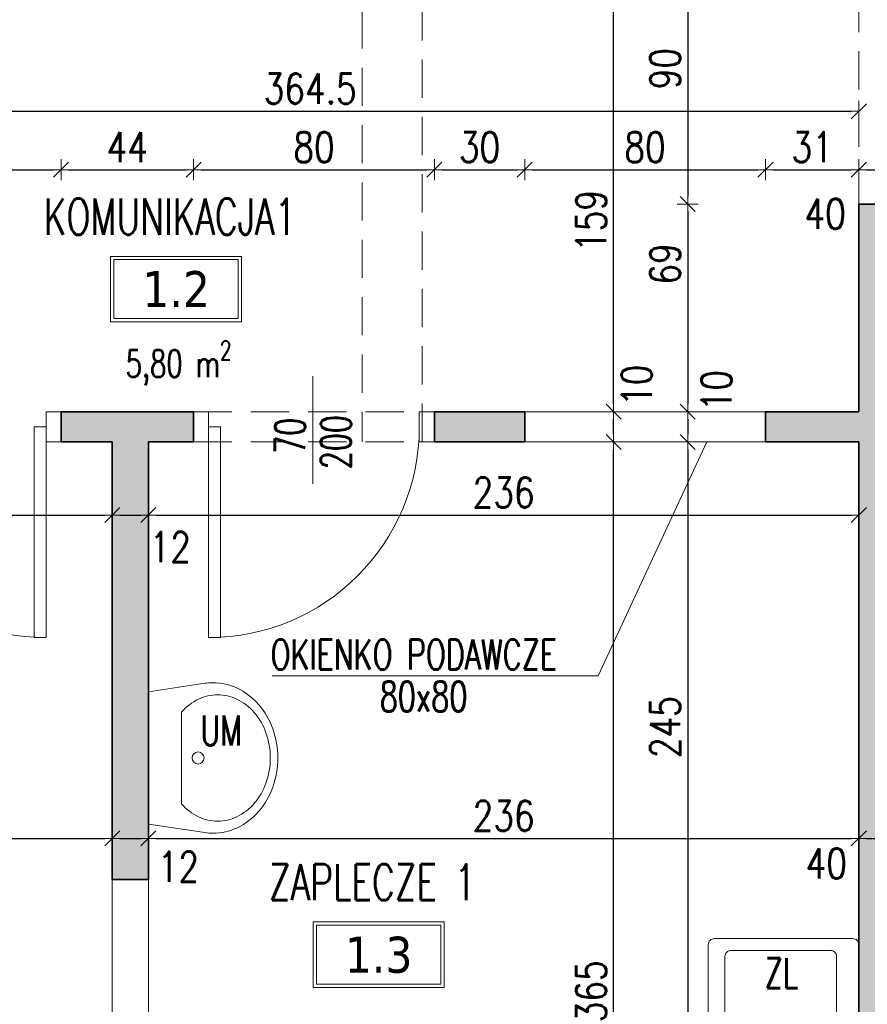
# Model space of a CAD drawing. Header units: millimetres. Extents: x 14400 to 93787, y -21104 to 39413.
# Tile 161 of 256: x 29389 to 29670, y 7123 to 7450. Entities that reach past the tile are written whole.
import ezdxf
from ezdxf.enums import TextEntityAlignment as Align

# ---------------------------------------------------------------- set-up
doc = ezdxf.new("R2010")
doc.units = ezdxf.units.MM
doc.linetypes.add('HIDDEN', pattern=[9.525, 6.35, -3.175])
for name, color, linetype, lineweight in [('!MODUS_ARMATURA', 6, 'Continuous', 9), ('!MODUS_HATCH_ŚCIANA', 254, 'Continuous', 9), ('__MODUS_ŚCIANY', 2, 'Continuous', 35), ('Cienka', 3, 'Continuous', 9), ('Drzwi', 1, 'Continuous', 15), ('Opis', 8, 'Continuous', 13), ('Opis_pom', 9, 'Continuous', 18), ('Widok', 1, 'Continuous', 15), ('WYMIAROWANIE', 1, 'Continuous', 18)]:
    doc.layers.add(name, color=color, linetype=linetype, lineweight=lineweight)
doc.styles.add('ARCHETYP', font='romans.shx', dxfattribs={"height": 15})
doc.styles.add('ARIAL', font='tahoma.ttf')
doc.styles.add('TXT', font='simplex.shx', dxfattribs={"width": 0.8})
doc.dimstyles.new('DIM50', dxfattribs={"dimscale": 5, "dimtxt": 2, "dimasz": 0.5, "dimexe": 0, "dimexo": 0, "dimgap": 0.5, "dimtad": 1, "dimdec": 4, "dimrnd": 0.5, "dimdsep": 46, "dimtxsty": 'TXT', "dimblk1": 'TICK1', "dimblk2": 'TICK1', "dimsah": 1, "dimcen": 0, "dimse1": 1, "dimse2": 1, "dimclrd": 1, "dimclre": 7, "dimclrt": 9, "dimadec": 0, "dimazin": 0, "dimtfac": 1, "dimtdec": 4, "dimtmove": 2, "dimatfit": 3, "dimldrblk": 'TICK1', "dimfxl": 1, "dimtolj": 1, "dimarcsym": 0})

# ---------------------------------------------------------------- blocks, each defined once
blk = doc.blocks.new('A$C578D6593')
for p, q in [((-26.36, 0), (-29.16, 18.76)), ((17.64, 0), (20.43, 18.76)), ((-19.63, 11), (10.9, 11)), ((-26.36, 0), (17.64, 0))]:
    blk.add_line(p, q)
blk.add_circle((-4.36, 16.5), 2)
for centre, radius, start, end in [((-4.36, 14), 29, 90, 109.6071), ((-4.36, 14), 29, 70.3929, 90), ((-5.67, 17.67), 25.11, 109.6071, 130.6955), ((-4.36, 15.5), 25, 90, 109.6071), ((-4.36, 15.5), 25, 70.3929, 90), ((-3.06, 17.67), 25.11, 49.3045, 70.3929), ((-7.68, 20), 22.03, 130.6955, 154.2825), ((-5.67, 19.17), 21.11, 109.6071, 130.6955), ((-3.06, 19.17), 21.11, 49.3045, 70.3929), ((-1.05, 20), 22.03, 25.7175, 49.3045), ((-7.68, 21.5), 18.03, 130.6955, 154.2825), ((-1.05, 21.5), 18.03, 25.7175, 49.3045), ((-10.79, 21.5), 18.58, 154.2825, 180), ((2.06, 21.5), 18.58, 0, 25.7175), ((-10.79, 23), 14.58, 154.2825, 180), ((2.06, 23), 14.58, 0, 25.7175), ((-10.79, 23), 14.58, 180, 205.7175), ((2.06, 23), 14.58, 334.2825, 0), ((-10.79, 21.5), 18.58, 180, 188.4794), ((2.06, 21.5), 18.58, 351.5206, 0), ((-7.68, 24.5), 18.03, 205.7175, 228.4823), ((-1.05, 24.5), 18.03, 311.5177, 334.2825)]:
    blk.add_arc(centre, radius, start, end)
blk = doc.blocks.new('ZLEW')
for points in [[(-3.81, 58.18), (-3.81, 12.18, -0.414214), (-5.81, 10.18), (-81.81, 10.18, -0.414214), (-83.81, 12.18), (-83.81, 58.18, -0.414214), (-81.81, 60.18), (-5.81, 60.18, -0.414214)], [(-77.86, 15.71), (-48.34, 15.71, 0.414214), (-46.34, 17.71), (-46.34, 50.75, 0.414214), (-48.34, 52.75), (-77.86, 52.75, 0.414214), (-79.86, 50.75), (-79.86, 17.71, 0.414214)], [(-9.75, 15.71), (-39.27, 15.71, -0.414214), (-41.27, 17.71), (-41.27, 50.75, -0.414214), (-39.27, 52.75), (-9.75, 52.75, -0.414214), (-7.75, 50.75), (-7.75, 17.71, -0.414214)]]:
    blk.add_lwpolyline(points, format="xyb", close=True)
blk = doc.blocks.new('TICK1')
at = {"color": 0}
for p, q in [((0, -1.4), (0, 1.4)), ((0, 0), (-1, 0))]:
    blk.add_line(p, q, dxfattribs=at)
at = {"color": 2}
blk.add_line((-1, -1), (1, 1), dxfattribs=at)
blk = doc.blocks.new('*D287')
at = {"layer": 'DEFPOINTS', "color": 0, "transparency": 16777216}
for p in [(29402.47, 7399.87), (29322.47, 7326.47), (29402.47, 7326.47)]:
    blk.add_point(p, dxfattribs=at)
at = {"layer": 'WYMIAROWANIE', "color": 1, "lineweight": -2, "transparency": 16777216}
blk.add_line((29324.97, 7399.87), (29399.97, 7399.87), dxfattribs=at)
at = {"layer": 'WYMIAROWANIE', "color": 1, "lineweight": -2, "transparency": 16777216, "xscale": 2.5, "yscale": 2.5, "zscale": 2.5, "rotation": 180}
blk.add_blockref('TICK1', (29322.47, 7399.87), dxfattribs=at)
at = {"layer": 'WYMIAROWANIE', "color": 1, "lineweight": -2, "transparency": 16777216, "xscale": 2.5, "yscale": 2.5, "zscale": 2.5}
blk.add_blockref('TICK1', (29402.47, 7399.87), dxfattribs=at)
at = {"layer": 'WYMIAROWANIE', "color": 9, "transparency": 16777216, "insert": (29362.47, 7407.37), "char_height": 10, "attachment_point": 5, "style": 'TXT'}
blk.add_mtext('\\A1;80', dxfattribs=at)
blk = doc.blocks.new('*D288')
at = {"layer": 'DEFPOINTS', "color": 0, "transparency": 16777216}
for p in [(29446.47, 7399.87), (29402.47, 7326.47), (29446.47, 7326.47)]:
    blk.add_point(p, dxfattribs=at)
at = {"layer": 'WYMIAROWANIE', "color": 1, "lineweight": -2, "transparency": 16777216}
blk.add_line((29404.97, 7399.87), (29443.97, 7399.87), dxfattribs=at)
at = {"layer": 'WYMIAROWANIE', "color": 1, "lineweight": -2, "transparency": 16777216, "xscale": 2.5, "yscale": 2.5, "zscale": 2.5, "rotation": 180}
blk.add_blockref('TICK1', (29402.47, 7399.87), dxfattribs=at)
at = {"layer": 'WYMIAROWANIE', "color": 1, "lineweight": -2, "transparency": 16777216, "xscale": 2.5, "yscale": 2.5, "zscale": 2.5}
blk.add_blockref('TICK1', (29446.47, 7399.87), dxfattribs=at)
at = {"layer": 'WYMIAROWANIE', "color": 9, "transparency": 16777216, "insert": (29424.47, 7407.37), "char_height": 10, "attachment_point": 5, "style": 'TXT'}
blk.add_mtext('\\A1;44', dxfattribs=at)
blk = doc.blocks.new('*D289')
at = {"layer": 'DEFPOINTS', "color": 0, "transparency": 16777216}
for p in [(29526.47, 7399.87), (29446.47, 7326.47), (29526.47, 7326.47)]:
    blk.add_point(p, dxfattribs=at)
at = {"layer": 'WYMIAROWANIE', "color": 1, "lineweight": -2, "transparency": 16777216}
blk.add_line((29448.97, 7399.87), (29523.97, 7399.87), dxfattribs=at)
at = {"layer": 'WYMIAROWANIE', "color": 1, "lineweight": -2, "transparency": 16777216, "xscale": 2.5, "yscale": 2.5, "zscale": 2.5, "rotation": 180}
blk.add_blockref('TICK1', (29446.47, 7399.87), dxfattribs=at)
at = {"layer": 'WYMIAROWANIE', "color": 1, "lineweight": -2, "transparency": 16777216, "xscale": 2.5, "yscale": 2.5, "zscale": 2.5}
blk.add_blockref('TICK1', (29526.47, 7399.87), dxfattribs=at)
at = {"layer": 'WYMIAROWANIE', "color": 9, "transparency": 16777216, "insert": (29486.47, 7407.37), "char_height": 10, "attachment_point": 5, "style": 'TXT'}
blk.add_mtext('\\A1;80', dxfattribs=at)
blk = doc.blocks.new('*D290')
at = {"layer": 'DEFPOINTS', "color": 0, "transparency": 16777216}
for p in [(29556.47, 7399.87), (29526.47, 7326.47), (29556.47, 7326.47)]:
    blk.add_point(p, dxfattribs=at)
at = {"layer": 'WYMIAROWANIE', "color": 1, "lineweight": -2, "transparency": 16777216}
blk.add_line((29528.97, 7399.87), (29553.97, 7399.87), dxfattribs=at)
at = {"layer": 'WYMIAROWANIE', "color": 1, "lineweight": -2, "transparency": 16777216, "xscale": 2.5, "yscale": 2.5, "zscale": 2.5, "rotation": 180}
blk.add_blockref('TICK1', (29526.47, 7399.87), dxfattribs=at)
at = {"layer": 'WYMIAROWANIE', "color": 1, "lineweight": -2, "transparency": 16777216, "xscale": 2.5, "yscale": 2.5, "zscale": 2.5}
blk.add_blockref('TICK1', (29556.47, 7399.87), dxfattribs=at)
at = {"layer": 'WYMIAROWANIE', "color": 9, "transparency": 16777216, "insert": (29541.47, 7407.37), "char_height": 10, "attachment_point": 5, "style": 'TXT'}
blk.add_mtext('\\A1;30', dxfattribs=at)
blk = doc.blocks.new('*D291')
at = {"layer": 'DEFPOINTS', "color": 0, "transparency": 16777216}
for p in [(29636.47, 7399.87), (29556.47, 7326.47), (29636.47, 7326.47)]:
    blk.add_point(p, dxfattribs=at)
at = {"layer": 'WYMIAROWANIE', "color": 1, "lineweight": -2, "transparency": 16777216}
blk.add_line((29558.97, 7399.87), (29633.97, 7399.87), dxfattribs=at)
at = {"layer": 'WYMIAROWANIE', "color": 1, "lineweight": -2, "transparency": 16777216, "xscale": 2.5, "yscale": 2.5, "zscale": 2.5, "rotation": 180}
blk.add_blockref('TICK1', (29556.47, 7399.87), dxfattribs=at)
at = {"layer": 'WYMIAROWANIE', "color": 1, "lineweight": -2, "transparency": 16777216, "xscale": 2.5, "yscale": 2.5, "zscale": 2.5}
blk.add_blockref('TICK1', (29636.47, 7399.87), dxfattribs=at)
at = {"layer": 'WYMIAROWANIE', "color": 9, "transparency": 16777216, "insert": (29596.47, 7407.37), "char_height": 10, "attachment_point": 5, "style": 'TXT'}
blk.add_mtext('\\A1;80', dxfattribs=at)
blk = doc.blocks.new('*D292')
at = {"layer": 'DEFPOINTS', "color": 0, "transparency": 16777216}
for p in [(29667.47, 7399.87), (29636.47, 7326.47), (29667.47, 7326.47)]:
    blk.add_point(p, dxfattribs=at)
at = {"layer": 'WYMIAROWANIE', "color": 1, "lineweight": -2, "transparency": 16777216}
blk.add_line((29638.97, 7399.87), (29664.97, 7399.87), dxfattribs=at)
at = {"layer": 'WYMIAROWANIE', "color": 1, "lineweight": -2, "transparency": 16777216, "xscale": 2.5, "yscale": 2.5, "zscale": 2.5, "rotation": 180}
blk.add_blockref('TICK1', (29636.47, 7399.87), dxfattribs=at)
at = {"layer": 'WYMIAROWANIE', "color": 1, "lineweight": -2, "transparency": 16777216, "xscale": 2.5, "yscale": 2.5, "zscale": 2.5}
blk.add_blockref('TICK1', (29667.47, 7399.87), dxfattribs=at)
at = {"layer": 'WYMIAROWANIE', "color": 9, "transparency": 16777216, "insert": (29651.97, 7407.37), "char_height": 10, "attachment_point": 5, "style": 'TXT'}
blk.add_mtext('\\A1;31', dxfattribs=at)
blk = doc.blocks.new('*D293')
at = {"layer": 'DEFPOINTS', "color": 0, "transparency": 16777216}
for p in [(29707.47, 7399.87), (29707.47, 7395.47), (29667.47, 7326.47)]:
    blk.add_point(p, dxfattribs=at)
at = {"layer": 'WYMIAROWANIE', "color": 1, "lineweight": -2, "transparency": 16777216}
blk.add_line((29669.97, 7399.87), (29704.97, 7399.87), dxfattribs=at)
at = {"layer": 'WYMIAROWANIE', "color": 1, "lineweight": -2, "transparency": 16777216, "xscale": 2.5, "yscale": 2.5, "zscale": 2.5, "rotation": 180}
blk.add_blockref('TICK1', (29667.47, 7399.87), dxfattribs=at)
at = {"layer": 'WYMIAROWANIE', "color": 1, "lineweight": -2, "transparency": 16777216, "xscale": 2.5, "yscale": 2.5, "zscale": 2.5}
blk.add_blockref('TICK1', (29707.47, 7399.87), dxfattribs=at)
at = {"layer": 'WYMIAROWANIE', "color": 9, "transparency": 16777216, "insert": (29656.29, 7385.26), "char_height": 10, "attachment_point": 5, "style": 'TXT'}
blk.add_mtext('\\A1;40', dxfattribs=at)
blk = doc.blocks.new('*D336')
at = {"layer": 'DEFPOINTS', "color": 0, "transparency": 16777216}
for p in [(29302.97, 7478.47), (29667.47, 7478.47), (29667.47, 7419.31)]:
    blk.add_point(p, dxfattribs=at)
at = {"layer": 'WYMIAROWANIE', "color": 1, "lineweight": -2, "transparency": 16777216}
blk.add_line((29305.47, 7419.31), (29664.97, 7419.31), dxfattribs=at)
at = {"layer": 'WYMIAROWANIE', "color": 1, "lineweight": -2, "transparency": 16777216, "xscale": 2.5, "yscale": 2.5, "zscale": 2.5, "rotation": 180}
blk.add_blockref('TICK1', (29302.97, 7419.31), dxfattribs=at)
at = {"layer": 'WYMIAROWANIE', "color": 1, "lineweight": -2, "transparency": 16777216, "xscale": 2.5, "yscale": 2.5, "zscale": 2.5}
blk.add_blockref('TICK1', (29667.47, 7419.31), dxfattribs=at)
at = {"layer": 'WYMIAROWANIE', "color": 9, "transparency": 16777216, "insert": (29485.22, 7426.81), "char_height": 10, "attachment_point": 5, "style": 'TXT'}
blk.add_mtext('\\A1;364.5', dxfattribs=at)
blk = doc.blocks.new('*D300')
at = {"layer": 'DEFPOINTS', "color": 0, "transparency": 16777216}
for p in [(29082.47, 7177.76), (29419.47, 7177.76), (29419.47, 7177.76)]:
    blk.add_point(p, dxfattribs=at)
at = {"layer": 'WYMIAROWANIE', "color": 1, "lineweight": -2, "transparency": 16777216}
blk.add_line((29084.97, 7177.76), (29416.97, 7177.76), dxfattribs=at)
at = {"layer": 'WYMIAROWANIE', "color": 1, "lineweight": -2, "transparency": 16777216, "xscale": 2.5, "yscale": 2.5, "zscale": 2.5, "rotation": 180}
blk.add_blockref('TICK1', (29082.47, 7177.76), dxfattribs=at)
at = {"layer": 'WYMIAROWANIE', "color": 1, "lineweight": -2, "transparency": 16777216, "xscale": 2.5, "yscale": 2.5, "zscale": 2.5}
blk.add_blockref('TICK1', (29419.47, 7177.76), dxfattribs=at)
at = {"layer": 'WYMIAROWANIE', "color": 9, "transparency": 16777216, "insert": (29250.97, 7185.26), "char_height": 10, "attachment_point": 5, "style": 'TXT'}
blk.add_mtext('\\A1;337', dxfattribs=at)
blk = doc.blocks.new('*D301')
at = {"layer": 'DEFPOINTS', "color": 0, "transparency": 16777216}
for p in [(29419.47, 7177.76), (29431.47, 7177.76), (29431.47, 7177.76)]:
    blk.add_point(p, dxfattribs=at)
at = {"layer": 'WYMIAROWANIE', "color": 1, "lineweight": -2, "transparency": 16777216}
blk.add_line((29421.97, 7177.76), (29428.97, 7177.76), dxfattribs=at)
at = {"layer": 'WYMIAROWANIE', "color": 1, "lineweight": -2, "transparency": 16777216, "xscale": 2.5, "yscale": 2.5, "zscale": 2.5, "rotation": 180}
blk.add_blockref('TICK1', (29419.47, 7177.76), dxfattribs=at)
at = {"layer": 'WYMIAROWANIE', "color": 1, "lineweight": -2, "transparency": 16777216, "xscale": 2.5, "yscale": 2.5, "zscale": 2.5}
blk.add_blockref('TICK1', (29431.47, 7177.76), dxfattribs=at)
at = {"layer": 'WYMIAROWANIE', "color": 9, "transparency": 16777216, "insert": (29441.45, 7168.38), "char_height": 10, "attachment_point": 5, "style": 'TXT'}
blk.add_mtext('\\A1;12', dxfattribs=at)
blk = doc.blocks.new('*D302')
at = {"layer": 'DEFPOINTS', "color": 0, "transparency": 16777216}
for p in [(29431.47, 7177.76), (29667.47, 7177.76), (29667.47, 7177.76)]:
    blk.add_point(p, dxfattribs=at)
at = {"layer": 'WYMIAROWANIE', "color": 1, "lineweight": -2, "transparency": 16777216}
blk.add_line((29433.97, 7177.76), (29664.97, 7177.76), dxfattribs=at)
at = {"layer": 'WYMIAROWANIE', "color": 1, "lineweight": -2, "transparency": 16777216, "xscale": 2.5, "yscale": 2.5, "zscale": 2.5, "rotation": 180}
blk.add_blockref('TICK1', (29431.47, 7177.76), dxfattribs=at)
at = {"layer": 'WYMIAROWANIE', "color": 1, "lineweight": -2, "transparency": 16777216, "xscale": 2.5, "yscale": 2.5, "zscale": 2.5}
blk.add_blockref('TICK1', (29667.47, 7177.76), dxfattribs=at)
at = {"layer": 'WYMIAROWANIE', "color": 9, "transparency": 16777216, "insert": (29549.47, 7185.26), "char_height": 10, "attachment_point": 5, "style": 'TXT'}
blk.add_mtext('\\A1;236', dxfattribs=at)
blk = doc.blocks.new('*D303')
at = {"layer": 'DEFPOINTS', "color": 0, "transparency": 16777216}
for p in [(29667.47, 7177.76), (29707.47, 7177.76), (29707.47, 7177.76)]:
    blk.add_point(p, dxfattribs=at)
at = {"layer": 'WYMIAROWANIE', "color": 1, "lineweight": -2, "transparency": 16777216}
blk.add_line((29669.97, 7177.76), (29704.97, 7177.76), dxfattribs=at)
at = {"layer": 'WYMIAROWANIE', "color": 1, "lineweight": -2, "transparency": 16777216, "xscale": 2.5, "yscale": 2.5, "zscale": 2.5, "rotation": 180}
blk.add_blockref('TICK1', (29667.47, 7177.76), dxfattribs=at)
at = {"layer": 'WYMIAROWANIE', "color": 1, "lineweight": -2, "transparency": 16777216, "xscale": 2.5, "yscale": 2.5, "zscale": 2.5}
blk.add_blockref('TICK1', (29707.47, 7177.76), dxfattribs=at)
at = {"layer": 'WYMIAROWANIE', "color": 9, "transparency": 16777216, "insert": (29656.66, 7169.43), "char_height": 10, "attachment_point": 5, "style": 'TXT'}
blk.add_mtext('\\A1;40', dxfattribs=at)
blk = doc.blocks.new('*D364')
at = {"layer": 'DEFPOINTS', "color": 0, "transparency": 16777216}
for p in [(29082.47, 7309.47), (29419.47, 7309.47), (29419.47, 7285.17)]:
    blk.add_point(p, dxfattribs=at)
at = {"layer": 'WYMIAROWANIE', "color": 1, "lineweight": -2, "transparency": 16777216}
blk.add_line((29084.97, 7285.17), (29416.97, 7285.17), dxfattribs=at)
at = {"layer": 'WYMIAROWANIE', "color": 1, "lineweight": -2, "transparency": 16777216, "xscale": 2.5, "yscale": 2.5, "zscale": 2.5, "rotation": 180}
blk.add_blockref('TICK1', (29082.47, 7285.17), dxfattribs=at)
at = {"layer": 'WYMIAROWANIE', "color": 1, "lineweight": -2, "transparency": 16777216, "xscale": 2.5, "yscale": 2.5, "zscale": 2.5}
blk.add_blockref('TICK1', (29419.47, 7285.17), dxfattribs=at)
at = {"layer": 'WYMIAROWANIE', "color": 9, "transparency": 16777216, "insert": (29250.97, 7292.67), "char_height": 10, "attachment_point": 5, "style": 'TXT'}
blk.add_mtext('\\A1;337', dxfattribs=at)
blk = doc.blocks.new('*D365')
at = {"layer": 'DEFPOINTS', "color": 0, "transparency": 16777216}
for p in [(29419.47, 7309.47), (29431.47, 7309.47), (29431.47, 7285.17)]:
    blk.add_point(p, dxfattribs=at)
at = {"layer": 'WYMIAROWANIE', "color": 1, "lineweight": -2, "transparency": 16777216}
blk.add_line((29421.97, 7285.17), (29428.97, 7285.17), dxfattribs=at)
at = {"layer": 'WYMIAROWANIE', "color": 1, "lineweight": -2, "transparency": 16777216, "xscale": 2.5, "yscale": 2.5, "zscale": 2.5, "rotation": 180}
blk.add_blockref('TICK1', (29419.47, 7285.17), dxfattribs=at)
at = {"layer": 'WYMIAROWANIE', "color": 1, "lineweight": -2, "transparency": 16777216, "xscale": 2.5, "yscale": 2.5, "zscale": 2.5}
blk.add_blockref('TICK1', (29431.47, 7285.17), dxfattribs=at)
at = {"layer": 'WYMIAROWANIE', "color": 9, "transparency": 16777216, "insert": (29438.72, 7274.57), "char_height": 10, "attachment_point": 5, "style": 'TXT'}
blk.add_mtext('\\A1;12', dxfattribs=at)
blk = doc.blocks.new('*D366')
at = {"layer": 'DEFPOINTS', "color": 0, "transparency": 16777216}
for p in [(29431.47, 7309.47), (29667.47, 7309.47), (29667.47, 7285.17)]:
    blk.add_point(p, dxfattribs=at)
at = {"layer": 'WYMIAROWANIE', "color": 1, "lineweight": -2, "transparency": 16777216}
blk.add_line((29433.97, 7285.17), (29664.97, 7285.17), dxfattribs=at)
at = {"layer": 'WYMIAROWANIE', "color": 1, "lineweight": -2, "transparency": 16777216, "xscale": 2.5, "yscale": 2.5, "zscale": 2.5, "rotation": 180}
blk.add_blockref('TICK1', (29431.47, 7285.17), dxfattribs=at)
at = {"layer": 'WYMIAROWANIE', "color": 1, "lineweight": -2, "transparency": 16777216, "xscale": 2.5, "yscale": 2.5, "zscale": 2.5}
blk.add_blockref('TICK1', (29667.47, 7285.17), dxfattribs=at)
at = {"layer": 'WYMIAROWANIE', "color": 9, "transparency": 16777216, "insert": (29549.47, 7292.67), "char_height": 10, "attachment_point": 5, "style": 'TXT'}
blk.add_mtext('\\A1;236', dxfattribs=at)
blk = doc.blocks.new('*D368')
at = {"layer": 'DEFPOINTS', "color": 0, "transparency": 16777216}
for p in [(29322.47, 7164.05), (29419.47, 7164.05), (29419.47, 7084.05)]:
    blk.add_point(p, dxfattribs=at)
at = {"layer": 'WYMIAROWANIE', "color": 1, "lineweight": -2, "transparency": 16777216}
blk.add_line((29322.47, 7086.55), (29322.47, 7161.55), dxfattribs=at)
at = {"layer": 'WYMIAROWANIE', "color": 1, "lineweight": -2, "transparency": 16777216, "xscale": 2.5, "yscale": 2.5, "zscale": 2.5}
for p, rotation in [((29322.47, 7164.05), 90), ((29322.47, 7084.05), 270)]:
    blk.add_blockref('TICK1', p, dxfattribs=dict(at, rotation=rotation))
at = {"layer": 'WYMIAROWANIE', "color": 9, "transparency": 16777216, "insert": (29314.97, 7124.05), "char_height": 10, "attachment_point": 5, "rotation": 90, "style": 'TXT'}
blk.add_mtext('\\A1;80', dxfattribs=at)
blk = doc.blocks.new('*D369')
at = {"layer": 'DEFPOINTS', "color": 0, "transparency": 16777216}
for p in [(29322.47, 7309.47), (29419.47, 7309.47), (29419.47, 7164.05)]:
    blk.add_point(p, dxfattribs=at)
at = {"layer": 'WYMIAROWANIE', "color": 1, "lineweight": -2, "transparency": 16777216}
blk.add_line((29322.47, 7166.55), (29322.47, 7306.97), dxfattribs=at)
at = {"layer": 'WYMIAROWANIE', "color": 1, "lineweight": -2, "transparency": 16777216, "xscale": 2.5, "yscale": 2.5, "zscale": 2.5}
for p, rotation in [((29322.47, 7309.47), 90), ((29322.47, 7164.05), 270)]:
    blk.add_blockref('TICK1', p, dxfattribs=dict(at, rotation=rotation))
at = {"layer": 'WYMIAROWANIE', "color": 9, "transparency": 16777216, "insert": (29314.97, 7236.76), "char_height": 10, "attachment_point": 5, "rotation": 90, "style": 'TXT'}
blk.add_mtext('\\A1;145.5', dxfattribs=at)
blk = doc.blocks.new('*D370')
at = {"layer": 'DEFPOINTS', "color": 0, "transparency": 16777216}
for p in [(29302.97, 7319.47), (29322.47, 7319.47), (29419.47, 7309.47)]:
    blk.add_point(p, dxfattribs=at)
at = {"layer": 'WYMIAROWANIE', "color": 1, "lineweight": -2, "transparency": 16777216}
blk.add_line((29322.47, 7311.97), (29322.47, 7316.97), dxfattribs=at)
at = {"layer": 'WYMIAROWANIE', "color": 1, "lineweight": -2, "transparency": 16777216, "xscale": 2.5, "yscale": 2.5, "zscale": 2.5}
for p, rotation in [((29322.47, 7319.47), 90), ((29322.47, 7309.47), 270)]:
    blk.add_blockref('TICK1', p, dxfattribs=dict(at, rotation=rotation))
at = {"layer": 'WYMIAROWANIE', "color": 9, "transparency": 16777216, "insert": (29314.49, 7301.05), "char_height": 10, "attachment_point": 5, "rotation": 90, "style": 'TXT'}
blk.add_mtext('\\A1;10', dxfattribs=at)
blk = doc.blocks.new('*D381')
at = {"layer": 'DEFPOINTS', "color": 0, "transparency": 16777216}
for p in [(29637.47, 7478.47), (29610.64, 7388.47), (29667.47, 7388.47)]:
    blk.add_point(p, dxfattribs=at)
at = {"layer": 'WYMIAROWANIE', "color": 1, "lineweight": -2, "transparency": 16777216}
blk.add_line((29610.64, 7475.97), (29610.64, 7390.97), dxfattribs=at)
at = {"layer": 'WYMIAROWANIE', "color": 1, "lineweight": -2, "transparency": 16777216, "xscale": 2.5, "yscale": 2.5, "zscale": 2.5}
for p, rotation in [((29610.64, 7478.47), 90), ((29610.64, 7388.47), 270)]:
    blk.add_blockref('TICK1', p, dxfattribs=dict(at, rotation=rotation))
at = {"layer": 'WYMIAROWANIE', "color": 9, "transparency": 16777216, "insert": (29603.14, 7433.47), "char_height": 10, "attachment_point": 5, "rotation": 90, "style": 'TXT'}
blk.add_mtext('\\A1;90', dxfattribs=at)
blk = doc.blocks.new('*D382')
at = {"layer": 'DEFPOINTS', "color": 0, "transparency": 16777216}
for p in [(29667.47, 7388.47), (29610.64, 7319.47), (29667.47, 7319.47)]:
    blk.add_point(p, dxfattribs=at)
at = {"layer": 'WYMIAROWANIE', "color": 1, "lineweight": -2, "transparency": 16777216}
blk.add_line((29610.64, 7385.97), (29610.64, 7321.97), dxfattribs=at)
at = {"layer": 'WYMIAROWANIE', "color": 1, "lineweight": -2, "transparency": 16777216, "xscale": 2.5, "yscale": 2.5, "zscale": 2.5}
for p, rotation in [((29610.64, 7388.47), 90), ((29610.64, 7319.47), 270)]:
    blk.add_blockref('TICK1', p, dxfattribs=dict(at, rotation=rotation))
at = {"layer": 'WYMIAROWANIE', "color": 9, "transparency": 16777216, "insert": (29603.14, 7368.59), "char_height": 10, "attachment_point": 5, "rotation": 90, "style": 'TXT'}
blk.add_mtext('\\A1;69', dxfattribs=at)
blk = doc.blocks.new('*D383')
at = {"layer": 'DEFPOINTS', "color": 0, "transparency": 16777216}
for p in [(29667.47, 7319.47), (29610.64, 7309.47), (29667.47, 7309.47)]:
    blk.add_point(p, dxfattribs=at)
at = {"layer": 'WYMIAROWANIE', "color": 1, "lineweight": -2, "transparency": 16777216}
blk.add_line((29610.64, 7316.97), (29610.64, 7311.97), dxfattribs=at)
at = {"layer": 'WYMIAROWANIE', "color": 1, "lineweight": -2, "transparency": 16777216, "xscale": 2.5, "yscale": 2.5, "zscale": 2.5}
for p, rotation in [((29610.64, 7319.47), 90), ((29610.64, 7309.47), 270)]:
    blk.add_blockref('TICK1', p, dxfattribs=dict(at, rotation=rotation))
at = {"layer": 'WYMIAROWANIE', "color": 9, "transparency": 16777216, "insert": (29620.17, 7326.52), "char_height": 10, "attachment_point": 5, "rotation": 90, "style": 'TXT'}
blk.add_mtext('\\A1;10', dxfattribs=at)
blk = doc.blocks.new('*D384')
at = {"layer": 'DEFPOINTS', "color": 0, "transparency": 16777216}
for p in [(29667.47, 7309.47), (29610.64, 7064.47), (29667.47, 7064.47)]:
    blk.add_point(p, dxfattribs=at)
at = {"layer": 'WYMIAROWANIE', "color": 1, "lineweight": -2, "transparency": 16777216}
blk.add_line((29610.64, 7306.97), (29610.64, 7066.97), dxfattribs=at)
at = {"layer": 'WYMIAROWANIE', "color": 1, "lineweight": -2, "transparency": 16777216, "xscale": 2.5, "yscale": 2.5, "zscale": 2.5}
for p, rotation in [((29610.64, 7309.47), 90), ((29610.64, 7064.47), 270)]:
    blk.add_blockref('TICK1', p, dxfattribs=dict(at, rotation=rotation))
at = {"layer": 'WYMIAROWANIE', "color": 9, "transparency": 16777216, "insert": (29603.14, 7214.71), "char_height": 10, "attachment_point": 5, "rotation": 90, "style": 'TXT'}
blk.add_mtext('\\A1;245', dxfattribs=at)
blk = doc.blocks.new('*D310')
at = {"layer": 'DEFPOINTS', "color": 0, "transparency": 16777216}
for p in [(29586.03, 7309.47), (29667.47, 7309.47), (29667.47, 6944.47)]:
    blk.add_point(p, dxfattribs=at)
at = {"layer": 'WYMIAROWANIE', "color": 1, "lineweight": -2, "transparency": 16777216}
blk.add_line((29586.03, 6946.97), (29586.03, 7306.97), dxfattribs=at)
at = {"layer": 'WYMIAROWANIE', "color": 1, "lineweight": -2, "transparency": 16777216, "xscale": 2.5, "yscale": 2.5, "zscale": 2.5}
for p, rotation in [((29586.03, 7309.47), 90), ((29586.03, 6944.47), 270)]:
    blk.add_blockref('TICK1', p, dxfattribs=dict(at, rotation=rotation))
at = {"layer": 'WYMIAROWANIE', "color": 9, "transparency": 16777216, "insert": (29578.53, 7126.97), "char_height": 10, "attachment_point": 5, "rotation": 90, "style": 'TXT'}
blk.add_mtext('\\A1;365', dxfattribs=at)
blk = doc.blocks.new('*D386')
at = {"layer": 'DEFPOINTS', "color": 0, "transparency": 16777216}
for p in [(29556.47, 7319.47), (29586.03, 7319.47), (29556.47, 7309.47)]:
    blk.add_point(p, dxfattribs=at)
at = {"layer": 'WYMIAROWANIE', "color": 1, "lineweight": -2, "transparency": 16777216}
blk.add_line((29586.03, 7311.97), (29586.03, 7316.97), dxfattribs=at)
at = {"layer": 'WYMIAROWANIE', "color": 1, "lineweight": -2, "transparency": 16777216, "xscale": 2.5, "yscale": 2.5, "zscale": 2.5}
for p, rotation in [((29586.03, 7319.47), 90), ((29586.03, 7309.47), 270)]:
    blk.add_blockref('TICK1', p, dxfattribs=dict(at, rotation=rotation))
at = {"layer": 'WYMIAROWANIE', "color": 9, "transparency": 16777216, "insert": (29593.68, 7328.26), "char_height": 10, "attachment_point": 5, "rotation": 90, "style": 'TXT'}
blk.add_mtext('\\A1;10', dxfattribs=at)
blk = doc.blocks.new('*D387')
at = {"layer": 'DEFPOINTS', "color": 0, "transparency": 16777216}
for p in [(29582.47, 7478.47), (29586.03, 7478.47), (29556.47, 7319.47)]:
    blk.add_point(p, dxfattribs=at)
at = {"layer": 'WYMIAROWANIE', "color": 1, "lineweight": -2, "transparency": 16777216}
blk.add_line((29586.03, 7321.97), (29586.03, 7475.97), dxfattribs=at)
at = {"layer": 'WYMIAROWANIE', "color": 1, "lineweight": -2, "transparency": 16777216, "xscale": 2.5, "yscale": 2.5, "zscale": 2.5}
for p, rotation in [((29586.03, 7478.47), 90), ((29586.03, 7319.47), 270)]:
    blk.add_blockref('TICK1', p, dxfattribs=dict(at, rotation=rotation))
at = {"layer": 'WYMIAROWANIE', "color": 9, "transparency": 16777216, "insert": (29578.53, 7382.87), "char_height": 10, "attachment_point": 5, "rotation": 90, "style": 'TXT'}
blk.add_mtext('\\A1;159', dxfattribs=at)

msp = doc.modelspace()

# ---------------------------------------------------------------- hatches: boundary and pattern name
at = {"layer": '!MODUS_HATCH_ŚCIANA', "ltscale": 2}
h = msp.add_hatch(color=256, dxfattribs=at)
h.dxf.hatch_style = 1
h.paths.add_polyline_path([(29707.4719, 7388.47289), (29667.4719, 7388.47289), (29667.4719, 7319.47289), (29636.4719, 7319.47289), (29636.4719, 7309.47289), (29667.4719, 7309.47289), (29667.4719, 7064.47289), (29631.4719, 7064.47289), (29631.4719, 7029.47289), (29667.4719, 7029.47289), (29667.4719, 6944.47289), (29636.29118, 6943.16278), (29637.96454, 6903.51414), (29707.4719, 6906.44768)])
h = msp.add_hatch(color=256, dxfattribs=at)
h.dxf.hatch_style = 1
h.paths.add_polyline_path([(29446.4719, 7319.47289), (29402.4719, 7319.47289), (29402.4719, 7309.47289), (29419.4719, 7309.47289), (29419.4719, 7164.05272), (29431.4719, 7164.05272), (29431.4719, 7309.47289), (29446.4719, 7309.47289)])
h = msp.add_hatch(color=256, dxfattribs=at)
h.dxf.hatch_style = 1
h.paths.add_polyline_path([(29556.4719, 7319.47289), (29526.4719, 7319.47289), (29526.4719, 7309.47289), (29556.4719, 7309.47289)])

# ---------------------------------------------------------------- linework, layer by layer
at = {"layer": '__MODUS_ŚCIANY'}
for points in [[(29636.4719, 7319.47289), (29667.4719, 7319.47289), (29667.4719, 7388.47289)], [(29667.4719, 7388.47289), (29707.4719, 7388.47289)], [(29402.4719, 7319.47289), (29446.4719, 7319.47289)], [(29402.4719, 7319.47289), (29402.4719, 7309.47289)], [(29446.4719, 7319.47289), (29446.4719, 7309.47289)], [(29526.4719, 7319.47289), (29556.4719, 7319.47289)], [(29636.4719, 7319.47289), (29636.4719, 7309.47289)], [(29402.4719, 7309.47289), (29419.4719, 7309.47289), (29419.4719, 7164.05272)], [(29446.4719, 7309.47289), (29431.4719, 7309.47289), (29431.4719, 7164.05272)], [(29556.4719, 7309.47289), (29526.4719, 7309.47289)], [(29667.4719, 6944.47289), (29667.4719, 7029.47289), (29631.4719, 7029.47289), (29631.4719, 7064.47289), (29667.4719, 7064.47289), (29667.4719, 7309.47289)], [(29667.4719, 7309.47289), (29636.4719, 7309.47289)], [(29419.4719, 7164.05272), (29431.4719, 7164.05272)]]:
    msp.add_lwpolyline(points, dxfattribs=at)
msp.add_lwpolyline([(29526.4719, 7319.47289), (29556.4719, 7319.47289), (29556.4719, 7309.47289), (29526.4719, 7309.47289)], close=True, dxfattribs=at)
at = {"layer": 'Cienka', "linetype": 'HIDDEN', "ltscale": 2}
for points in [[(29502.4719, 8081.47289), (29502.4719, 7309.47289)], [(29522.4719, 7309.47289), (29522.4719, 8081.47289)]]:
    msp.add_lwpolyline(points, dxfattribs=at)
at = {"layer": 'Drzwi'}
msp.add_lwpolyline([(29486.10029, 7331.33609), (29486.10029, 7295.51276)], dxfattribs=at)
for points in [[(29402.4719, 7319.47289), (29402.4719, 7309.47289), (29397.4719, 7309.47289), (29397.4719, 7319.47289)], [(29451.4719, 7319.47289), (29451.4719, 7309.47289), (29446.4719, 7309.47289), (29446.4719, 7319.47289)], [(29526.4719, 7319.47289), (29526.4719, 7309.47289), (29521.4719, 7309.47289), (29521.4719, 7319.47289)], [(29393.4719, 7244.47289), (29393.4719, 7314.47289), (29397.4719, 7314.47289), (29397.4719, 7244.47289)], [(29455.4719, 7244.47289), (29455.4719, 7314.47289), (29451.4719, 7314.47289), (29451.4719, 7244.47289)]]:
    msp.add_lwpolyline(points, close=True, dxfattribs=at)
for centre, start, end in [((29397.4719, 7314.47289), 180, 270), ((29451.4719, 7314.47289), 270, 360)]:
    msp.add_arc(centre, 70, start, end, dxfattribs=at)
at = {"layer": 'Opis'}
msp.add_lwpolyline([(29472.61433, 7231.75502), (29580.84411, 7231.75502), (29617.02305, 7309.47289)], dxfattribs=at)
at = {"layer": 'Opis_pom', "ltscale": 0.7}
for points in [[(29418.91495, 7349.3487), (29462.43495, 7349.3487), (29462.43495, 7371.1087), (29418.91495, 7371.1087)], [(29420.00295, 7350.4367), (29461.34695, 7350.4367), (29461.34695, 7370.0207), (29420.00295, 7370.0207)], [(29486.20542, 7128.22961), (29529.72542, 7128.22961), (29529.72542, 7149.98961), (29486.20542, 7149.98961)], [(29487.29342, 7129.31761), (29528.63742, 7129.31761), (29528.63742, 7148.90161), (29487.29342, 7148.90161)]]:
    msp.add_lwpolyline(points, close=True, dxfattribs=at)
at = {"layer": 'Widok', "linetype": 'HIDDEN', "ltscale": 2}
for points in [[(29667.4719, 7388.47289), (29667.4719, 7478.47289)], [(29446.4719, 7319.47289), (29526.4719, 7319.47289)], [(29446.4719, 7309.47289), (29526.4719, 7309.47289)]]:
    msp.add_lwpolyline(points, dxfattribs=at)
at = {"layer": 'Widok', "ltscale": 2}
for points in [[(29556.4719, 7319.47289), (29636.4719, 7319.47289)], [(29556.4719, 7309.47289), (29636.4719, 7309.47289)], [(29419.4719, 7164.05272), (29419.4719, 7084.05272)], [(29431.4719, 7084.05272), (29431.4719, 7164.05272)]]:
    msp.add_lwpolyline(points, dxfattribs=at)

# ---------------------------------------------------------------- block references
at = {"layer": '!MODUS_ARMATURA', "rotation": 270}
for name, p in [('A$C578D6593', (29431.4719, 7200.10927)), ('ZLEW', (29607.29237, 7060.66772))]:
    msp.add_blockref(name, p, dxfattribs=at)

# ---------------------------------------------------------------- texts
at = {"layer": 'Opis', "style": 'ARCHETYP', "width": 0.7}
for s, rotation, p in [('70', 89.6818433, (29483.48364, 7305.4453)), ('200', 89.6818433, (29498.69998, 7300.36098)), ('OKIENKO PODAWCZE ', 0, (29472.07872, 7233.81899)), ('80x80', 0, (29508.3378, 7219.9126)), ('UM', 0, (29448.75, 7208.57558)), ('ZL', 0, (29636.24661, 7127.99362))]:
    msp.add_text(s, height=10, rotation=rotation, dxfattribs=at).set_placement(p)
at = {"layer": 'Opis_pom', "ltscale": 0.7, "style": 'TXT', "width": 0.7}
for s, p in [('KOMUNIKACJA1', (29438.65147, 7378.30172)), ('ZAPLECZE 1', (29505.94194, 7157.18264))]:
    msp.add_text(s, height=12, dxfattribs=at).set_placement(p, align=Align.CENTER)
at = {"layer": 'Opis_pom', "ltscale": 0.7, "insert": (29411.49551, 7343.04525), "char_height": 9, "attachment_point": 1, "style": 'TXT'}
msp.add_mtext_dynamic_manual_height_columns('\\A1;\\pxqc;{\\W0.7;5,80 m\\H0.7x;\\S2^ ;}', width=59.9910642, gutter_width=75, heights=[0], dxfattribs=at)
at = {"layer": 'Opis_pom', "ltscale": 0.7, "style": 'ARIAL'}
for tag, p in [('1.2', (29440.67495, 7360.2287)), ('1.3', (29507.96542, 7139.10961))]:
    msp.add_attdef(tag, text='', height=11.968, dxfattribs=at).set_placement(p, align=Align.MIDDLE_CENTER)

# ---------------------------------------------------------------- dimensions: what is measured, and where the dimension line sits
at = {"layer": 'WYMIAROWANIE'}
for base, p1, p2, picture, middle in [((29586.03252, 7478.47289), (29556.4719, 7319.47289), (29582.4719, 7478.47289), '*D387', (29578.53252, 7382.87157)), ((29610.64342, 7319.47289), (29667.4719, 7388.47289), (29667.4719, 7319.47289), '*D382', (29603.14342, 7368.58603)), ((29586.03252, 7319.47289), (29556.4719, 7309.47289), (29556.4719, 7319.47289), '*D386', (29593.67747, 7328.26487)), ((29610.64342, 7309.47289), (29667.4719, 7319.47289), (29667.4719, 7309.47289), '*D383', (29620.16556, 7326.51831)), ((29322.4719, 7319.47289), (29419.4719, 7309.47289), (29302.9719, 7319.47289), '*D370', (29314.49326, 7301.04582)), ((29610.64342, 7064.47289), (29667.4719, 7309.47289), (29667.4719, 7064.47289), '*D384', (29603.14342, 7214.70947))]:
    dim = msp.add_linear_dim(base=base, p1=p1, p2=p2, angle=90, dimstyle='DIM50', dxfattribs=at)
    dim.commit()
    dim.dimension.update_dxf_attribs({"geometry": picture, "text_midpoint": middle, "dimtype": 160})
for base, p1, p2, picture, middle in [((29610.64342, 7388.47289), (29637.4719, 7478.47289), (29667.4719, 7388.47289), '*D381', (29603.14342, 7433.47289)), ((29322.4719, 7309.47289), (29419.4719, 7164.05272), (29419.4719, 7309.47289), '*D369', (29314.9719, 7236.76281)), ((29586.03252, 7309.47289), (29667.4719, 6944.47289), (29667.4719, 7309.47289), '*D310', (29578.53252, 7126.97289)), ((29322.4719, 7164.05272), (29419.4719, 7084.05272), (29419.4719, 7164.05272), '*D368', (29314.9719, 7124.05272))]:
    dim = msp.add_linear_dim(base=base, p1=p1, p2=p2, angle=90, dimstyle='DIM50', dxfattribs=at)
    dim.commit()
    dim.dimension.update_dxf_attribs({"geometry": picture, "text_midpoint": middle})
for base, p1, p2, picture, middle in [((29667.4719, 7419.31317), (29302.9719, 7478.47289), (29667.4719, 7478.47289), '*D336', (29485.2219, 7426.81317)), ((29402.4719, 7399.86892), (29322.4719, 7326.47289), (29402.4719, 7326.47289), '*D287', (29362.4719, 7407.36892)), ((29446.4719, 7399.86892), (29402.4719, 7326.47289), (29446.4719, 7326.47289), '*D288', (29424.4719, 7407.36892)), ((29526.4719, 7399.86892), (29446.4719, 7326.47289), (29526.4719, 7326.47289), '*D289', (29486.4719, 7407.36892)), ((29556.4719, 7399.86892), (29526.4719, 7326.47289), (29556.4719, 7326.47289), '*D290', (29541.4719, 7407.36892)), ((29636.4719, 7399.86892), (29556.4719, 7326.47289), (29636.4719, 7326.47289), '*D291', (29596.4719, 7407.36892)), ((29667.4719, 7399.86892), (29636.4719, 7326.47289), (29667.4719, 7326.47289), '*D292', (29651.9719, 7407.36892)), ((29419.4719, 7285.16968), (29082.4719, 7309.47289), (29419.4719, 7309.47289), '*D364', (29250.9719, 7292.66968)), ((29667.4719, 7285.16968), (29431.4719, 7309.47289), (29667.4719, 7309.47289), '*D366', (29549.4719, 7292.66968)), ((29419.4719, 7177.75628), (29082.4719, 7177.75628), (29419.4719, 7177.75628), '*D300', (29250.9719, 7185.25628)), ((29667.4719, 7177.75628), (29431.4719, 7177.75628), (29667.4719, 7177.75628), '*D302', (29549.4719, 7185.25628))]:
    dim = msp.add_linear_dim(base=base, p1=p1, p2=p2, dimstyle='DIM50', dxfattribs=at)
    dim.commit()
    dim.dimension.update_dxf_attribs({"geometry": picture, "text_midpoint": middle})
for base, p1, p2, picture, middle in [((29707.4719, 7399.86892), (29667.4719, 7326.47289), (29707.4719, 7395.47289), '*D293', (29656.2939, 7385.2562)), ((29431.4719, 7285.16968), (29419.4719, 7309.47289), (29431.4719, 7309.47289), '*D365', (29438.72386, 7274.56785)), ((29431.4719, 7177.75628), (29419.4719, 7177.75628), (29431.4719, 7177.75628), '*D301', (29441.4475, 7168.37583)), ((29707.4719, 7177.75628), (29667.4719, 7177.75628), (29707.4719, 7177.75628), '*D303', (29656.66186, 7169.43293))]:
    dim = msp.add_linear_dim(base=base, p1=p1, p2=p2, dimstyle='DIM50', dxfattribs=at)
    dim.commit()
    dim.dimension.update_dxf_attribs({"geometry": picture, "text_midpoint": middle, "dimtype": 160})

doc.saveas('drawing.dxf')
